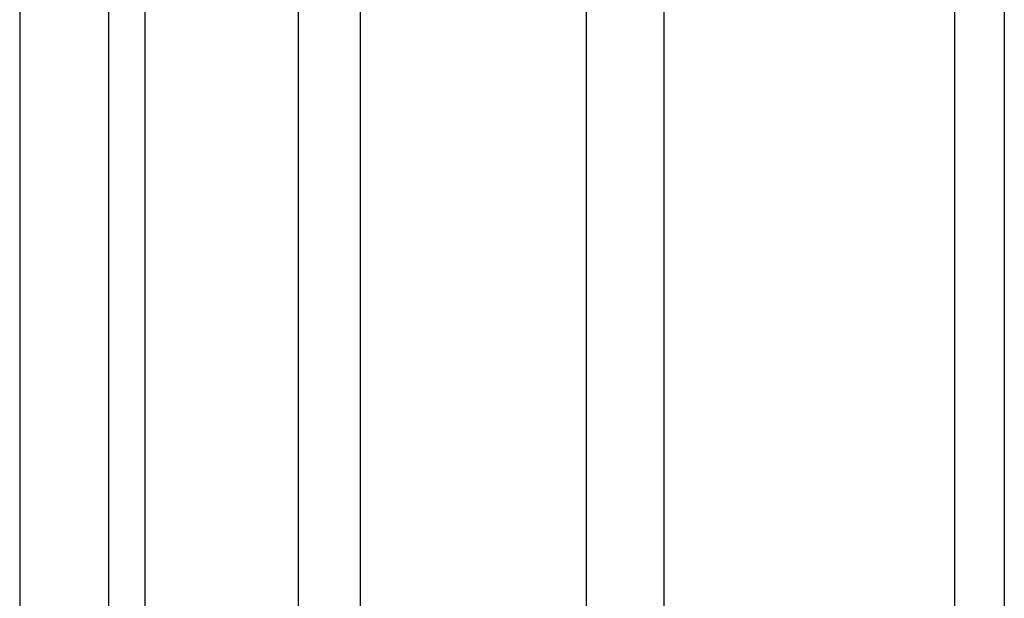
# Model space of a CAD drawing. Header units: inches. Extents: x 12 to 564, y 10 to 374.
# Tile 12 of 159: x 39 to 56, y 124 to 134. Entities that reach past the tile are written whole.
import ezdxf

# ---------------------------------------------------------------- set-up
doc = ezdxf.new("R2010")
doc.units = ezdxf.units.IN
doc.header["$LTSCALE"] = 16
doc.header["$MEASUREMENT"] = 0
doc.layers.add('Visible (ANSI)', color=7, linetype='Continuous', lineweight=30)

msp = doc.modelspace()

# ---------------------------------------------------------------- linework, layer by layer
at = {"layer": 'Visible (ANSI)'}
for p, q in [((39.397, 189.329), (39.397, 89.902)), ((48.983, 154.326), (48.983, 120.869)), ((50.298, 154.326), (50.298, 120.869)), ((55.22, 145.782), (55.22, 123.506)), ((56.06, 145.782), (56.06, 123.506)), ((41.516, 137.196), (41.516, 89.902)), ((40.897, 137.139), (40.897, 89.902)), ((44.116, 113.701), (44.116, 136.451)), ((45.166, 123.369), (45.166, 136.451))]:
    msp.add_line(p, q, dxfattribs=at)

doc.saveas('drawing.dxf')
